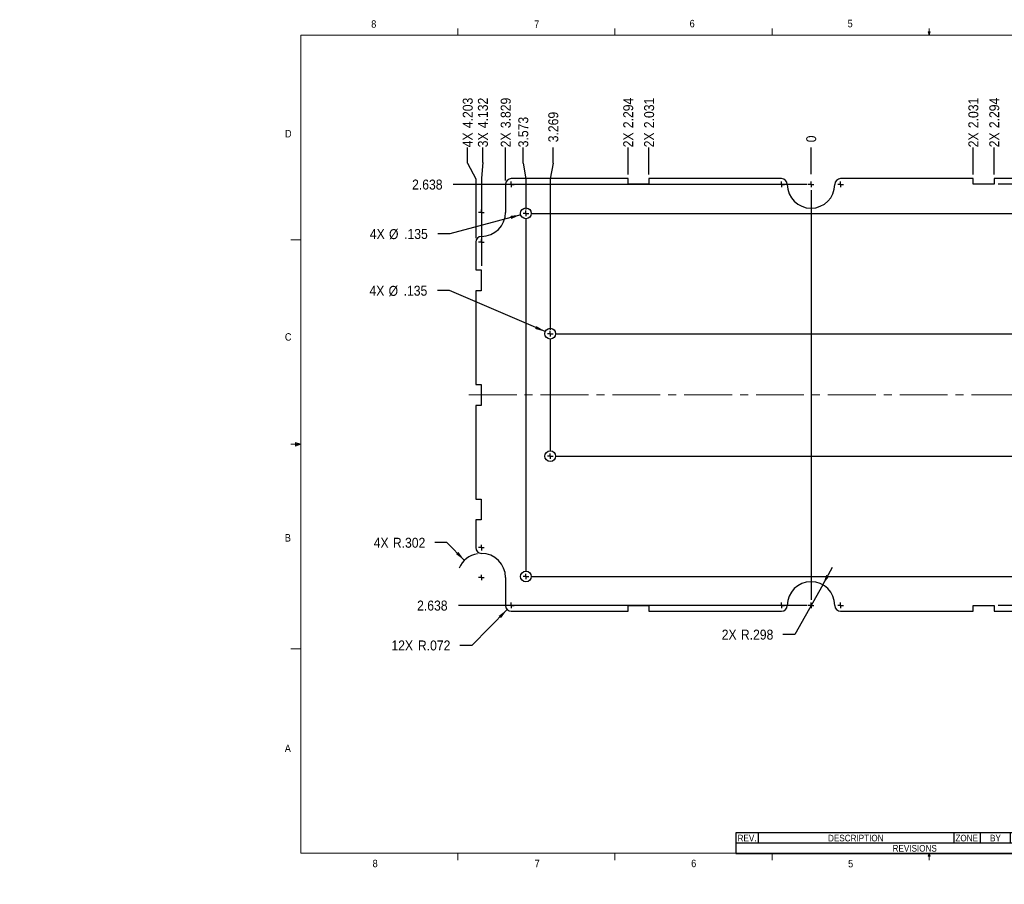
# Model space of a CAD drawing. Header units: inches. Extents: x -2.9 to 16.7, y 0 to 10.8.
# Tile 1 of 4: x -2.9 to 9.4, y 0 to 10.8. Entities that reach past the tile are written whole.
import ezdxf

# ---------------------------------------------------------------- set-up
doc = ezdxf.new("R2010")
doc.units = ezdxf.units.IN
doc.header["$MEASUREMENT"] = 0
doc.linetypes.add('SLD-Center', pattern=[0.75, 0.6, -0.05, 0.05, -0.05])
doc.linetypes.add('SLD-Solid', pattern=[0])
doc.layers.add('SLD-0', color=7, linetype='SLD-Solid')
doc.styles.add('SLDTEXTSTYLE1', font='GOTHIC.TTF', dxfattribs={"width": 0.913})
doc.dimstyles.new('SLDDIMSTYLE0', dxfattribs={"dimtxt": 0.125, "dimasz": 0.13, "dimexe": 0, "dimexo": 0.0625, "dimgap": 0.03125, "dimtad": 0, "dimtih": 1, "dimtoh": 1, "dimdec": 0, "dimrnd": 1e-09, "dimzin": 12, "dimdsep": 46, "dimtxsty": 'SLDTEXTSTYLE1', "dimblk1": 'NONE', "dimblk2": 'NONE', "dimsah": 1, "dimcen": 0.09, "dimadec": 0, "dimazin": 3, "dimtfac": 1, "dimtdec": 0, "dimtofl": 0, "dimtmove": 0, "dimatfit": 3, "dimldrblk": 'NONE', "dimfxl": 0, "dimfrac": 2, "dimtolj": 1, "dimtzin": 12, "dimarcsym": 0})
doc.dimstyles.new('SLDDIMSTYLE1', dxfattribs={"dimtxt": 0.125, "dimasz": 0.13, "dimexe": 0, "dimexo": 0.0625, "dimgap": 0.03125, "dimtad": 0, "dimtih": 1, "dimtoh": 1, "dimdec": 3, "dimrnd": 1e-09, "dimzin": 12, "dimdsep": 46, "dimtxsty": 'SLDTEXTSTYLE1', "dimblk1": 'NONE', "dimblk2": 'NONE', "dimsah": 1, "dimcen": 0.09, "dimadec": 0, "dimazin": 3, "dimtfac": 1, "dimtdec": 3, "dimtofl": 0, "dimtmove": 0, "dimatfit": 3, "dimldrblk": 'NONE', "dimfxl": 0, "dimfrac": 2, "dimtolj": 1, "dimtzin": 12, "dimarcsym": 0})
doc.dimstyles.new('SLDDIMSTYLE2', dxfattribs={"dimtxt": 0.125, "dimasz": 0.13, "dimexe": 0, "dimexo": 0.0625, "dimgap": 0.03125, "dimtad": 0, "dimtih": 1, "dimtoh": 1, "dimdec": 3, "dimrnd": 1e-09, "dimzin": 4, "dimdsep": 46, "dimtxsty": 'SLDTEXTSTYLE1', "dimblk1": 'NONE', "dimblk2": 'NONE', "dimsah": 1, "dimcen": 0.09, "dimadec": 0, "dimazin": 1, "dimtfac": 1, "dimtdec": 3, "dimtofl": 0, "dimtmove": 0, "dimatfit": 3, "dimldrblk": 'NONE', "dimfxl": 0, "dimfrac": 2, "dimtolj": 1, "dimtzin": 12, "dimarcsym": 0})
doc.dimstyles.new('SLDDIMSTYLE3', dxfattribs={"dimtxt": 0.125, "dimasz": 0.13, "dimexe": 0, "dimexo": 0.0625, "dimgap": 0.03125, "dimtad": 0, "dimtih": 1, "dimtoh": 1, "dimdec": 3, "dimrnd": 1e-09, "dimzin": 12, "dimdsep": 46, "dimtxsty": 'SLDTEXTSTYLE1', "dimsah": 1, "dimcen": 0, "dimadec": 0, "dimazin": 3, "dimtfac": 1, "dimtdec": 3, "dimtofl": 0, "dimtmove": 0, "dimatfit": 3, "dimfxl": 0, "dimfrac": 2, "dimtolj": 1, "dimtzin": 12, "dimarcsym": 0})
doc.dimstyles.new('SLDDIMSTYLE4', dxfattribs={"dimtxt": 0.125, "dimasz": 0.13, "dimexe": 0, "dimexo": 0.0625, "dimgap": 0.03125, "dimtad": 0, "dimtih": 1, "dimtoh": 1, "dimdec": 3, "dimrnd": 1e-09, "dimzin": 12, "dimdsep": 46, "dimtxsty": 'SLDTEXTSTYLE1', "dimsah": 1, "dimcen": 0, "dimadec": 0, "dimazin": 3, "dimtfac": 1, "dimtdec": 3, "dimtofl": 0, "dimtmove": 0, "dimatfit": 3, "dimfxl": 0, "dimfrac": 2, "dimtolj": 1, "dimtzin": 12, "dimarcsym": 0})
doc.dimstyles.new('SLDDIMSTYLE5', dxfattribs={"dimtxt": 0.125, "dimasz": 0.13, "dimexe": 0, "dimexo": 0.0625, "dimgap": 0.03125, "dimtad": 0, "dimtih": 1, "dimtoh": 1, "dimdec": 3, "dimrnd": 1e-09, "dimzin": 12, "dimdsep": 46, "dimtxsty": 'SLDTEXTSTYLE1', "dimsah": 1, "dimcen": 0, "dimadec": 0, "dimazin": 3, "dimtfac": 1, "dimtdec": 3, "dimtofl": 0, "dimtmove": 1, "dimatfit": 3, "dimfxl": 0, "dimfrac": 2, "dimtolj": 1, "dimtzin": 12, "dimarcsym": 0})

# ---------------------------------------------------------------- blocks, each defined once
blk = doc.blocks.new('SW_TABLEANNOTATION_0')
at = {"layer": 'SLD-0', "color": 0}
for p, q in [((0, 0), (0, -0.257)), ((4.472, 0), (0, 0)), ((0.278, 0), (0.278, -0.127)), ((2.729, 0), (2.729, -0.127)), ((3.062, 0), (3.062, -0.127)), ((3.435, 0), (3.435, -0.127)), ((3.863, 0), (3.863, -0.127)), ((4.472, -0.257), (4.472, 0)), ((0, -0.127), (4.472, -0.127)), ((0, -0.257), (4.472, -0.257))]:
    blk.add_line(p, q, dxfattribs=at)
at = {"layer": 'SLD-0', "color": 0, "attachment_point": 1, "style": 'SLDTEXTSTYLE1'}
for s, insert, char_height in [('REV.', (0.021, -0.024), 0.0833), ('DESCRIPTION', (1.154, -0.024), 0.08333), ('ZONE', (2.75, -0.024), 0.0833), ('BY', (3.184, -0.024), 0.0833), ("APPR'D", (3.456, -0.024), 0.0833), ('DATE', (4.031, -0.024), 0.0833), ('REVISIONS', (1.963, -0.152), 0.0833)]:
    blk.add_mtext(s, dxfattribs=dict(at, insert=insert, char_height=char_height))
blk = doc.blocks.new('*D11')
at = {"layer": 'SLD-0'}
blk.add_line((7.021, 8.9), (7.021, 9.238), dxfattribs=at)
at = {"layer": 'SLD-0', "insert": (6.96, 9.301), "char_height": 0.125, "attachment_point": 1, "rotation": 90, "style": 'SLDTEXTSTYLE1'}
blk.add_mtext('0', dxfattribs=at)
blk = doc.blocks.new('_NONE')
blk = doc.blocks.new('*D12')
at = {"layer": 'SLD-0'}
for p, q in [((3.788, 9.041), (3.788, 9.238)), ((3.788, 9.041), (3.752, 8.844)), ((3.752, 8.844), (3.752, 6.953))]:
    blk.add_line(p, q, dxfattribs=at)
at = {"layer": 'SLD-0', "insert": (3.728, 9.301), "char_height": 0.125, "attachment_point": 1, "rotation": 90, "style": 'SLDTEXTSTYLE1'}
blk.add_mtext('3.269', dxfattribs=at)
blk = doc.blocks.new('*D13')
at = {"layer": 'SLD-0'}
blk.add_line((10.289, 6.953), (10.289, 9.238), dxfattribs=at)
at = {"layer": 'SLD-0', "insert": (10.229, 9.301), "char_height": 0.125, "attachment_point": 1, "rotation": 90, "style": 'SLDTEXTSTYLE1'}
blk.add_mtext('3.269', dxfattribs=at)
blk = doc.blocks.new('*D14')
at = {"layer": 'SLD-0'}
for p, q in [((2.717, 9.041), (2.717, 9.238)), ((2.717, 9.041), (2.818, 8.844)), ((2.818, 8.844), (2.818, 8.099))]:
    blk.add_line(p, q, dxfattribs=at)
at = {"layer": 'SLD-0', "char_height": 0.125, "attachment_point": 1, "rotation": 90, "style": 'SLDTEXTSTYLE1'}
for s, insert in [('4.203', (2.656, 9.478, -0.027)), ('4X ', (2.656, 9.238, -0.027))]:
    blk.add_mtext(s, dxfattribs=dict(at, insert=insert))
blk = doc.blocks.new('*D15')
at = {"layer": 'SLD-0'}
for p, q in [((2.906, 9.05), (2.906, 9.238)), ((2.906, 9.05), (2.889, 8.853)), ((2.889, 8.853), (2.889, 7.752))]:
    blk.add_line(p, q, dxfattribs=at)
at = {"layer": 'SLD-0', "char_height": 0.125, "attachment_point": 1, "rotation": 90, "style": 'SLDTEXTSTYLE1'}
for s, insert in [('4.132', (2.846, 9.478, -0.027)), ('3X ', (2.846, 9.238, -0.027))]:
    blk.add_mtext(s, dxfattribs=dict(at, insert=insert))
blk = doc.blocks.new('*D16')
at = {"layer": 'SLD-0'}
blk.add_line((3.192, 8.823), (3.192, 9.238), dxfattribs=at)
at = {"layer": 'SLD-0', "char_height": 0.125, "attachment_point": 1, "rotation": 90, "style": 'SLDTEXTSTYLE1'}
for s, insert in [('3.829', (3.132, 9.478, -0.027)), ('2X ', (3.132, 9.238, -0.027))]:
    blk.add_mtext(s, dxfattribs=dict(at, insert=insert))
blk = doc.blocks.new('*D17')
at = {"layer": 'SLD-0'}
blk.add_line((4.727, 8.896), (4.727, 9.238), dxfattribs=at)
at = {"layer": 'SLD-0', "char_height": 0.125, "attachment_point": 1, "rotation": 90, "style": 'SLDTEXTSTYLE1'}
for s, insert in [('2.294', (4.667, 9.478, -0.027)), ('2X ', (4.667, 9.238, -0.027))]:
    blk.add_mtext(s, dxfattribs=dict(at, insert=insert))
blk = doc.blocks.new('*D18')
at = {"layer": 'SLD-0'}
blk.add_line((4.989, 8.896), (4.989, 9.238), dxfattribs=at)
at = {"layer": 'SLD-0', "char_height": 0.125, "attachment_point": 1, "rotation": 90, "style": 'SLDTEXTSTYLE1'}
for s, insert in [('2.031', (4.929, 9.478, -0.027)), ('2X ', (4.929, 9.238, -0.027))]:
    blk.add_mtext(s, dxfattribs=dict(at, insert=insert))
blk = doc.blocks.new('*D19')
at = {"layer": 'SLD-0'}
blk.add_line((9.052, 8.896), (9.052, 9.238), dxfattribs=at)
at = {"layer": 'SLD-0', "char_height": 0.125, "attachment_point": 1, "rotation": 90, "style": 'SLDTEXTSTYLE1'}
for s, insert in [('2.031', (8.992, 9.478, -0.027)), ('2X ', (8.992, 9.238, -0.027))]:
    blk.add_mtext(s, dxfattribs=dict(at, insert=insert))
blk = doc.blocks.new('*D20')
at = {"layer": 'SLD-0'}
blk.add_line((9.314, 8.896), (9.314, 9.238), dxfattribs=at)
at = {"layer": 'SLD-0', "char_height": 0.125, "attachment_point": 1, "rotation": 90, "style": 'SLDTEXTSTYLE1'}
for s, insert in [('2.294', (9.254, 9.478, -0.027)), ('2X ', (9.254, 9.238, -0.027))]:
    blk.add_mtext(s, dxfattribs=dict(at, insert=insert))
blk = doc.blocks.new('*D21')
at = {"layer": 'SLD-0'}
blk.add_line((10.85, 8.823), (10.85, 9.238), dxfattribs=at)
at = {"layer": 'SLD-0', "char_height": 0.125, "attachment_point": 1, "rotation": 90, "style": 'SLDTEXTSTYLE1'}
for s, insert in [('3.829', (10.789, 9.478, -0.027)), ('2X ', (10.789, 9.238, -0.027))]:
    blk.add_mtext(s, dxfattribs=dict(at, insert=insert))
blk = doc.blocks.new('*D22')
at = {"layer": 'SLD-0'}
blk.add_line((10.594, 8.461), (10.594, 9.238), dxfattribs=at)
at = {"layer": 'SLD-0', "insert": (10.534, 9.238, -0.027), "char_height": 0.125, "attachment_point": 1, "rotation": 90, "style": 'SLDTEXTSTYLE1'}
blk.add_mtext('3.573', dxfattribs=at)
blk = doc.blocks.new('*D23')
at = {"layer": 'SLD-0'}
for p, q in [((3.412, 9.041), (3.412, 9.238)), ((3.412, 9.041), (3.448, 8.844)), ((3.448, 8.844), (3.448, 8.461))]:
    blk.add_line(p, q, dxfattribs=at)
at = {"layer": 'SLD-0', "insert": (3.352, 9.238, -0.027), "char_height": 0.125, "attachment_point": 1, "rotation": 90, "style": 'SLDTEXTSTYLE1'}
blk.add_mtext('3.573', dxfattribs=at)
blk = doc.blocks.new('*D24')
at = {"layer": 'SLD-0'}
blk.add_line((11.224, 8.099), (11.224, 9.238), dxfattribs=at)
at = {"layer": 'SLD-0', "char_height": 0.125, "attachment_point": 1, "rotation": 90, "style": 'SLDTEXTSTYLE1'}
for s, insert in [('4.203', (11.163, 9.478, -0.027)), ('4X ', (11.163, 9.238, -0.027))]:
    blk.add_mtext(s, dxfattribs=dict(at, insert=insert))
blk = doc.blocks.new('*D25')
at = {"layer": 'SLD-0'}
for p, q in [((11.051, 9.041), (11.051, 9.238)), ((11.051, 9.041), (11.153, 8.844)), ((11.153, 8.844), (11.153, 7.752))]:
    blk.add_line(p, q, dxfattribs=at)
at = {"layer": 'SLD-0', "char_height": 0.125, "attachment_point": 1, "rotation": 90, "style": 'SLDTEXTSTYLE1'}
for s, insert in [('4.132', (10.991, 9.478, -0.027)), ('3X ', (10.991, 9.238, -0.027))]:
    blk.add_mtext(s, dxfattribs=dict(at, insert=insert))
blk = doc.blocks.new('*D26')
at = {"layer": 'SLD-0'}
blk.add_line((11.402, 6.136), (11.858, 6.136), dxfattribs=at)
at = {"layer": 'SLD-0', "insert": (11.92, 6.196), "char_height": 0.125, "attachment_point": 1, "style": 'SLDTEXTSTYLE1'}
blk.add_mtext('0', dxfattribs=at)
blk = doc.blocks.new('*D27')
at = {"layer": 'SLD-0'}
blk.add_line((10.339, 5.368), (11.858, 5.368), dxfattribs=at)
at = {"layer": 'SLD-0', "insert": (11.92, 5.429), "char_height": 0.125, "attachment_point": 1, "style": 'SLDTEXTSTYLE1'}
blk.add_mtext('.768', dxfattribs=at)
blk = doc.blocks.new('*D28')
at = {"layer": 'SLD-0'}
blk.add_line((10.339, 6.903), (11.858, 6.903), dxfattribs=at)
at = {"layer": 'SLD-0', "insert": (11.92, 6.964), "char_height": 0.125, "attachment_point": 1, "style": 'SLDTEXTSTYLE1'}
blk.add_mtext('.768', dxfattribs=at)
blk = doc.blocks.new('*D29')
at = {"layer": 'SLD-0'}
for p, q in [((11.464, 3.426), (10.827, 3.426)), ((11.661, 3.359), (11.464, 3.426)), ((11.661, 3.359), (11.858, 3.359))]:
    blk.add_line(p, q, dxfattribs=at)
at = {"layer": 'SLD-0', "char_height": 0.125, "attachment_point": 1, "style": 'SLDTEXTSTYLE1'}
for s, insert in [('4X ', (11.858, 3.419, -0.027)), ('2.710', (12.098, 3.419, -0.027))]:
    blk.add_mtext(s, dxfattribs=dict(at, insert=insert))
blk = doc.blocks.new('*D30')
at = {"layer": 'SLD-0'}
blk.add_line((10.827, 8.846), (11.858, 8.846), dxfattribs=at)
at = {"layer": 'SLD-0', "char_height": 0.125, "attachment_point": 1, "style": 'SLDTEXTSTYLE1'}
for s, insert in [('4X ', (11.858, 8.906, -0.027)), ('2.710', (12.098, 8.906, -0.027))]:
    blk.add_mtext(s, dxfattribs=dict(at, insert=insert))
blk = doc.blocks.new('*D31')
at = {"layer": 'SLD-0'}
blk.add_line((11.274, 4.569), (11.858, 4.569), dxfattribs=at)
at = {"layer": 'SLD-0', "char_height": 0.125, "attachment_point": 1, "style": 'SLDTEXTSTYLE1'}
for s, insert in [('2X ', (11.858, 4.63, -0.027)), ('1.567', (12.098, 4.63, -0.027))]:
    blk.add_mtext(s, dxfattribs=dict(at, insert=insert))
blk = doc.blocks.new('*D32')
at = {"layer": 'SLD-0'}
blk.add_line((11.274, 4.831), (11.858, 4.831), dxfattribs=at)
at = {"layer": 'SLD-0', "char_height": 0.125, "attachment_point": 1, "style": 'SLDTEXTSTYLE1'}
for s, insert in [('2X ', (11.858, 4.892, -0.027)), ('1.304', (12.098, 4.892, -0.027))]:
    blk.add_mtext(s, dxfattribs=dict(at, insert=insert))
blk = doc.blocks.new('*D33')
at = {"layer": 'SLD-0'}
for p, q in [((11.464, 3.861), (10.644, 3.861)), ((11.661, 3.88), (11.464, 3.861)), ((11.661, 3.88), (11.858, 3.88))]:
    blk.add_line(p, q, dxfattribs=at)
at = {"layer": 'SLD-0', "insert": (11.858, 3.94, -0.027), "char_height": 0.125, "attachment_point": 1, "style": 'SLDTEXTSTYLE1'}
blk.add_mtext('2.275', dxfattribs=at)
blk = doc.blocks.new('*D34')
at = {"layer": 'SLD-0'}
for p, q in [((11.464, 6.005), (11.274, 6.005)), ((11.661, 5.919), (11.464, 6.005)), ((11.661, 5.919), (11.858, 5.919))]:
    blk.add_line(p, q, dxfattribs=at)
at = {"layer": 'SLD-0', "char_height": 0.125, "attachment_point": 1, "style": 'SLDTEXTSTYLE1'}
for s, insert in [('2X ', (11.858, 5.979, -0.027)), ('.131', (12.098, 5.979, -0.027))]:
    blk.add_mtext(s, dxfattribs=dict(at, insert=insert))
blk = doc.blocks.new('*D35')
at = {"layer": 'SLD-0'}
for p, q in [((11.661, 6.531), (11.464, 6.267)), ((11.661, 6.531), (11.858, 6.531)), ((11.464, 6.267), (11.274, 6.267))]:
    blk.add_line(p, q, dxfattribs=at)
at = {"layer": 'SLD-0', "char_height": 0.125, "attachment_point": 1, "style": 'SLDTEXTSTYLE1'}
for s, insert in [('2X ', (11.858, 6.592, -0.027)), ('.131', (12.098, 6.592, -0.027))]:
    blk.add_mtext(s, dxfattribs=dict(at, insert=insert))
blk = doc.blocks.new('*D36')
at = {"layer": 'SLD-0'}
blk.add_line((11.274, 7.44), (11.858, 7.44), dxfattribs=at)
at = {"layer": 'SLD-0', "char_height": 0.125, "attachment_point": 1, "style": 'SLDTEXTSTYLE1'}
for s, insert in [('2X ', (11.858, 7.501, -0.027)), ('1.304', (12.098, 7.501, -0.027))]:
    blk.add_mtext(s, dxfattribs=dict(at, insert=insert))
blk = doc.blocks.new('*D37')
at = {"layer": 'SLD-0'}
blk.add_line((11.274, 7.702), (11.858, 7.702), dxfattribs=at)
at = {"layer": 'SLD-0', "char_height": 0.125, "attachment_point": 1, "style": 'SLDTEXTSTYLE1'}
for s, insert in [('2X ', (11.858, 7.763, -0.027)), ('1.567', (12.098, 7.763, -0.027))]:
    blk.add_mtext(s, dxfattribs=dict(at, insert=insert))
blk = doc.blocks.new('*D38')
at = {"layer": 'SLD-0'}
for p, q in [((11.464, 8.411), (10.644, 8.411)), ((11.661, 8.368), (11.464, 8.411)), ((11.661, 8.368), (11.858, 8.368))]:
    blk.add_line(p, q, dxfattribs=at)
at = {"layer": 'SLD-0', "insert": (11.858, 8.429, -0.027), "char_height": 0.125, "attachment_point": 1, "style": 'SLDTEXTSTYLE1'}
blk.add_mtext('2.275', dxfattribs=at)
blk = doc.blocks.new('*D39')
at = {"layer": 'SLD-0'}
blk.add_line((11.201, 8.049), (11.858, 8.049), dxfattribs=at)
at = {"layer": 'SLD-0', "char_height": 0.125, "attachment_point": 1, "style": 'SLDTEXTSTYLE1'}
for s, insert in [('2X ', (11.858, 8.11, -0.027)), ('1.914', (12.098, 8.11, -0.027))]:
    blk.add_mtext(s, dxfattribs=dict(at, insert=insert))
blk = doc.blocks.new('*D40')
at = {"layer": 'SLD-0'}
blk.add_line((11.201, 4.222), (11.858, 4.222), dxfattribs=at)
at = {"layer": 'SLD-0', "char_height": 0.125, "attachment_point": 1, "style": 'SLDTEXTSTYLE1'}
for s, insert in [('2X ', (11.858, 4.283, -0.027)), ('1.914', (12.098, 4.283, -0.027))]:
    blk.add_mtext(s, dxfattribs=dict(at, insert=insert))
blk = doc.blocks.new('*D41')
at = {"layer": 'SLD-0'}
for p, q in [((11.661, 3.657), (11.464, 3.496)), ((11.661, 3.657), (11.858, 3.657)), ((11.464, 3.496), (9.364, 3.496))]:
    blk.add_line(p, q, dxfattribs=at)
at = {"layer": 'SLD-0', "char_height": 0.125, "attachment_point": 1, "style": 'SLDTEXTSTYLE1'}
for s, insert in [('2X ', (11.858, 3.718, -0.027)), ('2.639', (12.098, 3.718, -0.027))]:
    blk.add_mtext(s, dxfattribs=dict(at, insert=insert))
blk = doc.blocks.new('*D42')
at = {"layer": 'SLD-0'}
for p, q in [((11.464, 8.775), (9.364, 8.775)), ((11.661, 8.581), (11.464, 8.775)), ((11.661, 8.581), (11.858, 8.581))]:
    blk.add_line(p, q, dxfattribs=at)
at = {"layer": 'SLD-0', "char_height": 0.125, "attachment_point": 1, "style": 'SLDTEXTSTYLE1'}
for s, insert in [('2X ', (11.858, 8.641, -0.027)), ('2.639', (12.098, 8.641, -0.027))]:
    blk.add_mtext(s, dxfattribs=dict(at, insert=insert))
blk = doc.blocks.new('*D43')
at = {"layer": 'SLD-0'}
blk.add_line((6.971, 3.498), (2.601, 3.498), dxfattribs=at)
at = {"layer": 'SLD-0', "insert": (2.084, 3.559, -0.027), "char_height": 0.125, "attachment_point": 1, "style": 'SLDTEXTSTYLE1'}
blk.add_mtext('2.638', dxfattribs=at)
blk = doc.blocks.new('*D44')
at = {"layer": 'SLD-0'}
blk.add_line((6.971, 8.773), (2.538, 8.773), dxfattribs=at)
at = {"layer": 'SLD-0', "insert": (2.021, 8.834, -0.027), "char_height": 0.125, "attachment_point": 1, "style": 'SLDTEXTSTYLE1'}
blk.add_mtext('2.638', dxfattribs=at)
blk = doc.blocks.new('*D45')
at = {"layer": 'SLD-0'}
for p, q in [((2.49, 7.443), (2.34, 7.443)), ((3.69, 6.93), (2.49, 7.443))]:
    blk.add_line(p, q, dxfattribs=at)
blk.add_solid([(3.69, 6.93), (3.579, 6.999), (3.563, 6.962)], dxfattribs=at)
at = {"layer": 'SLD-0', "char_height": 0.125, "attachment_point": 1, "style": 'SLDTEXTSTYLE1'}
for s, insert in [('4X ', (1.487, 7.504, -0.027)), ('%%c', (1.727, 7.502, -0.027)), ('.135', (1.915, 7.504, -0.027))]:
    blk.add_mtext(s, dxfattribs=dict(at, insert=insert))
blk = doc.blocks.new('*D46')
at = {"layer": 'SLD-0'}
for p, q in [((3.382, 8.393), (2.495, 8.154)), ((2.495, 8.154), (2.345, 8.154))]:
    blk.add_line(p, q, dxfattribs=at)
blk.add_solid([(3.382, 8.393), (3.252, 8.379), (3.262, 8.34)], dxfattribs=at)
at = {"layer": 'SLD-0', "char_height": 0.125, "attachment_point": 1, "style": 'SLDTEXTSTYLE1'}
for s, insert in [('4X ', (1.492, 8.215, -0.027)), ('%%c', (1.732, 8.213, -0.027)), ('.135', (1.921, 8.215, -0.027))]:
    blk.add_mtext(s, dxfattribs=dict(at, insert=insert))
blk = doc.blocks.new('*D47')
at = {"layer": 'SLD-0'}
for p, q in [((3.214, 3.447), (2.77, 2.998)), ((2.77, 2.998), (2.62, 2.998))]:
    blk.add_line(p, q, dxfattribs=at)
blk.add_solid([(3.214, 3.447), (3.108, 3.368), (3.136, 3.34)], dxfattribs=at)
at = {"layer": 'SLD-0', "char_height": 0.125, "attachment_point": 1, "style": 'SLDTEXTSTYLE1'}
for s, insert in [('12X ', (1.762, 3.059, -0.027)), ('R.072', (2.094, 3.059, -0.027))]:
    blk.add_mtext(s, dxfattribs=dict(at, insert=insert))
blk = doc.blocks.new('*D48')
at = {"layer": 'SLD-0'}
for p, q in [((2.457, 4.286), (2.307, 4.286)), ((2.678, 4.062), (2.457, 4.286))]:
    blk.add_line(p, q, dxfattribs=at)
blk.add_arc((2.89, 3.848), 0.302, 99.4133, 157.2723, dxfattribs=at)
blk.add_solid([(2.678, 4.062), (2.601, 4.169), (2.572, 4.141)], dxfattribs=at)
at = {"layer": 'SLD-0', "char_height": 0.125, "attachment_point": 1, "style": 'SLDTEXTSTYLE1'}
for s, insert in [('4X ', (1.54, 4.346, -0.027)), ('R.302', (1.78, 4.346, -0.027))]:
    blk.add_mtext(s, dxfattribs=dict(at, insert=insert))
blk = doc.blocks.new('*D49')
at = {"layer": 'SLD-0'}
for p, q in [((7.167, 3.758), (7.289, 3.976)), ((7.167, 3.758), (6.817, 3.134)), ((6.817, 3.134), (6.667, 3.134))]:
    blk.add_line(p, q, dxfattribs=at)
blk.add_solid([(7.167, 3.758), (7.248, 3.861), (7.213, 3.881)], dxfattribs=at)
at = {"layer": 'SLD-0', "char_height": 0.125, "attachment_point": 1, "style": 'SLDTEXTSTYLE1'}
for s, insert in [('2X ', (5.901, 3.195, -0.027)), ('R.298', (6.141, 3.195, -0.027))]:
    blk.add_mtext(s, dxfattribs=dict(at, insert=insert))
blk = doc.blocks.new('SW_CENTERMARKSYMBOL_0')
at = {"layer": 'SLD-0', "color": 0}
for p, q in [((3.57325, 0.3625), (3.57325, 0.3975)), ((3.57325, 0.3625), (3.53825, 0.3625)), ((3.57325, 0.3625), (3.60825, 0.3625)), ((3.57325, 0.3625), (3.57325, 0.3275)), ((3.57325, 0.2925), (3.57325, -4.8425)), ((-0.55725, 0.0125), (-0.59225, 0.0125)), ((-0.55725, 0.0125), (-0.55725, 0.0475)), ((-0.55725, 0.0125), (-0.52225, 0.0125)), ((-0.55725, 0.0125), (-0.55725, -0.0225)), ((0, 0), (-0.035, 0)), ((0, 0), (0, 0.035)), ((0, 0), (0.035, 0)), ((0, 0), (0, -0.035)), ((0.07, 0), (7.0765, 0)), ((7.1465, 0), (7.1115, 0)), ((7.1465, 0), (7.1465, 0.035)), ((7.1465, 0), (7.1815, 0)), ((7.1465, 0), (7.1465, -0.035)), ((7.70375, 0.0125), (7.66875, 0.0125)), ((7.70375, 0.0125), (7.70375, 0.0475)), ((7.70375, 0.0125), (7.73875, 0.0125)), ((7.70375, 0.0125), (7.70375, -0.0225)), ((0, -0.07), (0, -4.48)), ((7.1465, -0.07), (7.1465, -4.48)), ((0.30475, -1.5075), (0.30475, -1.4725)), ((6.84175, -1.5075), (6.84175, -1.4725)), ((0.30475, -1.5075), (0.26975, -1.5075)), ((0.30475, -1.5075), (0.33975, -1.5075)), ((0.30475, -1.5075), (0.30475, -1.5425)), ((0.30475, -1.5775), (0.30475, -2.9725)), ((0.37475, -1.5075), (6.77175, -1.5075)), ((6.84175, -1.5075), (6.80675, -1.5075)), ((6.84175, -1.5075), (6.87675, -1.5075)), ((6.84175, -1.5075), (6.84175, -1.5425)), ((6.84175, -1.5775), (6.84175, -2.9725)), ((0.30475, -3.0425), (0.26975, -3.0425)), ((0.30475, -3.0425), (0.30475, -3.0075)), ((0.30475, -3.0425), (0.33975, -3.0425)), ((0.30475, -3.0425), (0.30475, -3.0775)), ((0.37475, -3.0425), (6.77175, -3.0425)), ((6.84175, -3.0425), (6.80675, -3.0425)), ((6.84175, -3.0425), (6.84175, -3.0075)), ((6.84175, -3.0425), (6.87675, -3.0425)), ((6.84175, -3.0425), (6.84175, -3.0775)), ((-0.55725, -4.5625), (-0.59225, -4.5625)), ((-0.55725, -4.5625), (-0.55725, -4.5275)), ((-0.55725, -4.5625), (-0.52225, -4.5625)), ((-0.55725, -4.5625), (-0.55725, -4.5975)), ((0, -4.55), (-0.035, -4.55)), ((0, -4.55), (0, -4.515)), ((0, -4.55), (0.035, -4.55)), ((0, -4.55), (0, -4.585)), ((0.07, -4.55), (7.0765, -4.55)), ((7.1465, -4.55), (7.1115, -4.55)), ((7.1465, -4.55), (7.1465, -4.515)), ((7.1465, -4.55), (7.1815, -4.55)), ((7.1465, -4.55), (7.1465, -4.585)), ((7.70375, -4.5625), (7.66875, -4.5625)), ((7.70375, -4.5625), (7.70375, -4.5275)), ((7.70375, -4.5625), (7.73875, -4.5625)), ((7.70375, -4.5625), (7.70375, -4.5975)), ((3.57325, -4.9125), (3.53825, -4.9125)), ((3.57325, -4.9125), (3.57325, -4.8775)), ((3.57325, -4.9125), (3.60825, -4.9125)), ((3.57325, -4.9125), (3.57325, -4.9475))]:
    blk.add_line(p, q, dxfattribs=at)
blk = doc.blocks.new('SW_CENTERMARKSYMBOL_4')
at = {"layer": 'SLD-0', "color": 0}
for q in [(-0.035, 0), (0, 0.035), (0, -0.035), (0.035, 0)]:
    blk.add_line((0, 0), q, dxfattribs=at)
blk = doc.blocks.new('SW_CENTERMARKSYMBOL_5')
at = {"layer": 'SLD-0', "color": 0}
for q in [(-0.035, 0), (0, 0.035), (0, -0.035), (0.035, 0)]:
    blk.add_line((0, 0), q, dxfattribs=at)
blk = doc.blocks.new('SW_CENTERMARKSYMBOL_6')
at = {"layer": 'SLD-0', "color": 0}
for q in [(-0.035, 0), (0, 0.035), (0, -0.035), (0.035, 0)]:
    blk.add_line((0, 0), q, dxfattribs=at)
blk = doc.blocks.new('SW_CENTERMARKSYMBOL_7')
at = {"layer": 'SLD-0', "color": 0}
for q in [(-0.035, 0), (0, 0.035), (0, -0.035), (0.035, 0)]:
    blk.add_line((0, 0), q, dxfattribs=at)
blk = doc.blocks.new('SW_CENTERMARKSYMBOL_8')
at = {"layer": 'SLD-0', "color": 0}
for q in [(-0.035, 0), (0, 0.035), (0, -0.035), (0.035, 0)]:
    blk.add_line((0, 0), q, dxfattribs=at)
blk = doc.blocks.new('SW_CENTERMARKSYMBOL_9')
at = {"layer": 'SLD-0', "color": 0}
for q in [(-0.035, 0), (0, 0.035), (0, -0.035), (0.035, 0)]:
    blk.add_line((0, 0), q, dxfattribs=at)
blk = doc.blocks.new('SW_CENTERMARKSYMBOL_10')
at = {"layer": 'SLD-0', "color": 0}
for q in [(-0.035, 0), (0, 0.035), (0, -0.035), (0.035, 0)]:
    blk.add_line((0, 0), q, dxfattribs=at)
blk = doc.blocks.new('SW_CENTERMARKSYMBOL_11')
at = {"layer": 'SLD-0', "color": 0}
for q in [(-0.035, 0), (0, 0.035), (0, -0.035), (0.035, 0)]:
    blk.add_line((0, 0), q, dxfattribs=at)

msp = doc.modelspace()

# ---------------------------------------------------------------- linework, layer by layer
at = {"color": 7, "linetype": 'SLD-Solid', "lineweight": 0}
for p, q in [((0.6263, 10.6421), (16.3763, 10.6421)), ((0.6263, 10.6421), (0.6263, 0.3921)), ((2.5948, 10.6421), (2.5948, 10.7269)), ((4.5635, 10.6421), (4.5635, 10.7269)), ((6.5323, 10.6421), (6.5323, 10.7269)), ((8.501, 10.6421), (8.4878, 10.684)), ((8.5136, 10.684), (8.4878, 10.684)), ((8.494, 10.684), (8.501, 10.6421)), ((8.501, 10.6421), (8.501, 10.7269)), ((8.501, 10.6421), (8.5136, 10.684)), ((8.5059, 10.684), (8.501, 10.6421)), ((0.6263, 8.0796), (0.5013, 8.0796)), ((0.6263, 5.5171), (0.5013, 5.5171)), ((0.5591, 5.5411), (0.5591, 5.4945)), ((0.6263, 5.5171), (0.5591, 5.5411)), ((0.6263, 5.5171), (0.5591, 5.5261)), ((0.6263, 5.5171), (0.5591, 5.5068)), ((0.6263, 5.5171), (0.5591, 5.4945)), ((0.6263, 2.9546), (0.5013, 2.9546)), ((16.3763, 0.3921), (0.6263, 0.3921)), ((2.5948, 0.3921), (2.5948, 0.3073)), ((4.5635, 0.3921), (4.5635, 0.3073)), ((6.5323, 0.3921), (6.5323, 0.3073)), ((8.4878, 0.3575), (8.501, 0.3921)), ((8.501, 0.3921), (8.501, 0.3073)), ((8.501, 0.3921), (8.5136, 0.3575)), ((8.5136, 0.3575), (8.4878, 0.3575))]:
    msp.add_line(p, q, dxfattribs=at)
at = {"color": 7, "linetype": 'SLD-Solid', "lineweight": 30}
for p, q in [((3.192, 8.7732), (3.192, 8.4232)), ((4.7274, 8.8456), (3.2644, 8.8456)), ((4.7274, 8.7749), (4.7274, 8.8456)), ((4.9895, 8.7749), (4.7274, 8.7749)), ((4.9895, 8.8456), (4.9895, 8.7749)), ((6.6509, 8.8456), (4.9895, 8.8456)), ((9.0524, 8.8456), (7.3909, 8.8456)), ((9.0524, 8.7749), (9.0524, 8.8456)), ((9.3145, 8.7749), (9.0524, 8.7749)), ((9.3145, 8.8456), (9.3145, 8.7749)), ((10.7774, 8.8456), (9.3145, 8.8456)), ((2.818, 8.0492), (2.818, 7.7022)), ((2.818, 7.7022), (2.8887, 7.7022)), ((2.8887, 7.7022), (2.8887, 7.4401)), ((2.818, 7.4401), (2.818, 6.2667)), ((2.8887, 7.4401), (2.818, 7.4401)), ((2.818, 6.2667), (2.8887, 6.2667)), ((2.8887, 6.2667), (2.8887, 6.0046)), ((2.8887, 6.0046), (2.818, 6.0046)), ((2.818, 6.0046), (2.818, 4.8312)), ((2.818, 4.8312), (2.8887, 4.8312)), ((2.8887, 4.8312), (2.8887, 4.5691)), ((2.818, 4.5691), (2.818, 4.2222)), ((2.8887, 4.5691), (2.818, 4.5691)), ((3.192, 3.8482), (3.192, 3.4982)), ((4.7274, 3.4964), (4.9895, 3.4964)), ((4.7274, 3.4258), (4.7274, 3.4964)), ((4.9895, 3.4964), (4.9895, 3.4258)), ((9.0524, 3.4964), (9.3145, 3.4964)), ((9.0524, 3.4258), (9.0524, 3.4964)), ((9.3145, 3.4964), (9.3145, 3.4258)), ((3.2644, 3.4258), (4.7274, 3.4258)), ((4.9895, 3.4258), (6.6509, 3.4258)), ((7.3909, 3.4258), (9.0524, 3.4258)), ((9.3145, 3.4258), (10.7774, 3.4258))]:
    msp.add_line(p, q, dxfattribs=at)
for centre in [(3.4477, 8.4107), (3.7524, 6.9032), (3.7524, 5.3682), (3.4477, 3.8607)]:
    msp.add_circle(centre, 0.0675, dxfattribs=at)
for centre, radius, start, end in [((3.2644, 8.7732), 0.0724, 90, 180), ((6.6509, 8.7732), 0.0724, 0, 90), ((7.0209, 8.7732), 0.2976, 180, 0), ((7.3909, 8.7732), 0.0724, 90, 180), ((2.8904, 8.4232), 0.3016, 270, 0), ((2.8904, 8.0492), 0.0724, 90, 180), ((2.8904, 4.2222), 0.0724, 180, 270), ((2.8904, 3.8482), 0.3016, 0, 90), ((7.0209, 3.4982), 0.2976, 0, 180), ((3.2644, 3.4982), 0.0724, 180, 270), ((6.6509, 3.4982), 0.0724, 270, 0), ((7.3909, 3.4982), 0.0724, 180, 270)]:
    msp.add_arc(centre, radius, start, end, dxfattribs=at)
at = {"layer": 'SLD-0', "linetype": 'SLD-Center', "lineweight": 0}
msp.add_line((2.7317, 6.1357), (11.3785, 6.1357), dxfattribs=at)

# ---------------------------------------------------------------- block references
at = {"layer": 'SLD-0'}
for name, p in [('SW_CENTERMARKSYMBOL_0', (3.4477, 8.4107)), ('SW_CENTERMARKSYMBOL_9', (3.2644, 8.7732)), ('SW_CENTERMARKSYMBOL_10', (6.6509, 8.7732)), ('SW_CENTERMARKSYMBOL_11', (7.3909, 8.7732)), ('SW_CENTERMARKSYMBOL_8', (2.8904, 8.0492)), ('SW_CENTERMARKSYMBOL_7', (2.8904, 4.2222)), ('SW_CENTERMARKSYMBOL_4', (3.2644, 3.4982)), ('SW_CENTERMARKSYMBOL_5', (6.6509, 3.4982)), ('SW_CENTERMARKSYMBOL_6', (7.3909, 3.4982)), ('SW_TABLEANNOTATION_0', (6.0797, 0.6487))]:
    msp.add_blockref(name, p, dxfattribs=at)

# ---------------------------------------------------------------- texts
at = {"color": 7, "linetype": 'Continuous', "lineweight": 0, "char_height": 0.0937, "attachment_point": 1, "style": 'SLDTEXTSTYLE1'}
for s, insert in [('8', (1.5091, 10.8304)), ('7', (3.551, 10.8276)), ('6', (5.4987, 10.8356)), ('5', (7.4787, 10.8362)), ('D', (0.4286, 9.4564)), ('C', (0.4273, 6.9092)), ('B', (0.4264, 4.3921)), ('A', (0.426, 1.7548)), ('8', (1.5268, 0.3119)), ('7', (3.5574, 0.3122)), ('6', (5.5188, 0.3126)), ('5', (7.4851, 0.3095))]:
    msp.add_mtext(s, dxfattribs=dict(at, insert=insert))

# ---------------------------------------------------------------- dimensions: what is measured, and where the dimension line sits
at = {"layer": 'SLD-0'}
for feature_location, offset, dtype, origin, text, dimstyle, picture, middle in [((2.818, 8.0492, -0.0273), (-0.1014, 1.189), 1, (7.0209, 6.1357, -0.0273), '4X <>', 'SLDDIMSTYLE1', '*D14', (3.4812, 0.0039)), ((2.8887, 7.7022, -0.0273), (0.0173, 1.5359), 1, (7.0209, 6.1357, -0.0273), '3X <>', 'SLDDIMSTYLE1', '*D15', (3.4812, 0.0039)), ((3.192, 8.7732, -0.0273), (0, 0.465), 1, (7.0209, 6.1357, -0.0273), '2X <>', 'SLDDIMSTYLE1', '*D16', (3.4812, 0.0039)), ((4.72735, 8.84558, -0.02731), (0, 0.39261), 1, (7.02092, 6.13567, -0.02731), '2X <>', 'SLDDIMSTYLE1', '*D17', (3.48116, 0.00394)), ((4.9895, 8.8456, -0.0273), (0, 0.3926), 1, (7.0209, 6.1357, -0.0273), '2X <>', 'SLDDIMSTYLE1', '*D18', (3.4812, 0.0039)), ((9.05235, 8.84558, -0.02731), (0, 0.39261), 1, (7.02092, 6.13567, -0.02731), '2X <>', 'SLDDIMSTYLE1', '*D19', (3.48116, 0.00394)), ((9.3145, 8.8456, -0.0273), (0, 0.3926), 1, (7.0209, 6.1357, -0.0273), '2X <>', 'SLDDIMSTYLE1', '*D20', (3.4812, 0.0039)), ((10.8498, 8.7732, -0.0273), (0, 0.465), 1, (7.0209, 6.1357, -0.0273), '2X <>', 'SLDDIMSTYLE1', '*D21', (3.4812, 0.0039)), ((11.2238, 8.0492, -0.0273), (0, 1.189), 1, (7.0209, 6.1357, -0.0273), '4X <>', 'SLDDIMSTYLE1', '*D24', (3.4812, 0.0039)), ((11.1532, 7.7022, -0.0273), (-0.1018, 1.5359), 1, (7.0209, 6.1357, -0.0273), '3X <>', 'SLDDIMSTYLE1', '*D25', (3.4812, 0.0039)), ((10.7774, 8.8456, -0.0273), (1.0802, 0), 0, (7.0209, 6.1357, -0.0273), '4X <>', 'SLDDIMSTYLE2', '*D30', (3.0886, 0.0039)), ((9.3145, 8.7749, -0.0273), (2.5432, -0.1943), 0, (7.0209, 6.1357, -0.0273), '2X <>', 'SLDDIMSTYLE1', '*D42', (2.8236, 0.0039)), ((11.151417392, 8.0491710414, -0.0273129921), (0.7062329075, 0), 0, (7.020917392, 6.1356710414, -0.0273129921), '2X <>', 'SLDDIMSTYLE1', '*D39', (2.2921458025, 0.0039370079)), ((11.22382, 7.70224, -0.02731), (0.63383, 0), 0, (7.02092, 6.13567, -0.02731), '2X <>', 'SLDDIMSTYLE1', '*D37', (1.94521, 0.00394)), ((11.2238, 7.4401, -0.0273), (0.6338, 0), 0, (7.0209, 6.1357, -0.0273), '2X <>', 'SLDDIMSTYLE1', '*D36', (1.6831, 0.0039)), ((11.2238, 6.2667, -0.0273), (0.6338, 0.2645), 0, (7.0209, 6.1357, -0.0273), '2X <>', 'SLDDIMSTYLE1', '*D35', (0.728, 0.0039)), ((10.7774, 3.4258, -0.0273), (1.0802, -0.0671), 0, (7.0209, 6.1357, -0.0273), '4X <>', 'SLDDIMSTYLE2', '*D29', (-2.3983, 0.0039)), ((9.3145, 3.4964, -0.0273), (2.5432, 0.1611), 0, (7.0209, 6.1357, -0.0273), '2X <>', 'SLDDIMSTYLE1', '*D41', (-2.0995, 0.0039)), ((11.151417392, 4.2221710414, -0.0273129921), (0.7062329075, 0), 0, (7.020917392, 6.1356710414, -0.0273129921), '2X <>', 'SLDDIMSTYLE1', '*D40', (-1.5348541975, 0.0039370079)), ((11.2238, 4.5691, -0.0273), (0.6338, 0), 0, (7.0209, 6.1357, -0.0273), '2X <>', 'SLDDIMSTYLE1', '*D31', (-1.1879, 0.0039)), ((11.22382, 4.83124, -0.02731), (0.63383, 0), 0, (7.02092, 6.13567, -0.02731), '2X <>', 'SLDDIMSTYLE1', '*D32', (-0.92579, 0.00394)), ((11.2238, 6.0046, -0.0273), (0.6338, -0.0857), 0, (7.0209, 6.1357, -0.0273), '2X <>', 'SLDDIMSTYLE1', '*D34', (0.1157, 0.0039))]:
    dim = msp.add_ordinate_dim(feature_location=feature_location, offset=offset, dtype=dtype, origin=origin, text=text, dimstyle=dimstyle, dxfattribs=at)
    dim.commit()
    dim.dimension.update_dxf_attribs({"geometry": picture, "text_midpoint": middle})
for feature_location, offset, dtype, origin, dimstyle, picture, middle in [((3.4477, 8.4107, -0.0273), (-0.0357, 0.8275), 1, (7.0209, 6.1357, -0.0273), 'SLDDIMSTYLE1', '*D23', (3.3611, 0.0039)), ((10.5942, 8.4107, -0.0273), (0, 0.8275), 1, (7.0209, 6.1357, -0.0273), 'SLDDIMSTYLE1', '*D22', (3.3611, 0.0039)), ((3.752417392, 6.9031710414, -0.0273129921), (0.0357037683, 2.3350124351), 1, (7.020917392, 6.1356710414, -0.0273129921), 'SLDDIMSTYLE1', '*D12', (3.3725669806, 0.0039370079)), ((10.289417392, 6.9031710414, -0.0273129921), (0, 2.3350124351), 1, (7.020917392, 6.1356710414, -0.0273129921), 'SLDDIMSTYLE1', '*D13', (3.3725669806, 0.0039370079)), ((7.020917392, 6.1356710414, -0.0273129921), (0, 3.1025124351), 1, (7.020917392, 6.1356710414, -0.0273129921), 'SLDDIMSTYLE0', '*D11', (3.2109897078, 0.0039370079)), ((7.020917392, 8.7731710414, -0.0273129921), (-4.4828983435, 0), 0, (7.020917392, 6.1356710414, -0.0273129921), 'SLDDIMSTYLE1', '*D44', (2.3789062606, 0.0039370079)), ((10.5942, 8.4107, -0.0273), (1.2635, -0.0423), 0, (7.0209, 6.1357, -0.0273), 'SLDDIMSTYLE1', '*D38', (2.4913, 0.0039)), ((10.289417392, 6.9031710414, -0.0273129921), (1.5682329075, 0), 0, (7.020917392, 6.1356710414, -0.0273129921), 'SLDDIMSTYLE1', '*D28', (0.9915772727, 0.0039370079)), ((7.020917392, 6.1356710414, -0.0273129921), (4.8367329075, 0), 0, (7.020917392, 6.1356710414, -0.0273129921), 'SLDDIMSTYLE0', '*D26', (0.1084772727, 0.0039370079)), ((7.020917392, 3.4981710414, -0.0273129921), (-4.4200055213, 0), 0, (7.020917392, 6.1356710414, -0.0273129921), 'SLDDIMSTYLE1', '*D43', (-2.8960937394, 0.0039370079)), ((10.5942, 3.8607, -0.0273), (1.2635, 0.0192), 0, (7.0209, 6.1357, -0.0273), 'SLDDIMSTYLE1', '*D33', (-1.9972, 0.0039)), ((10.289417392, 5.3681710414, -0.0273129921), (1.5682329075, 0), 0, (7.020917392, 6.1356710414, -0.0273129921), 'SLDDIMSTYLE1', '*D27', (-0.5434227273, 0.0039370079))]:
    dim = msp.add_ordinate_dim(feature_location=feature_location, offset=offset, dtype=dtype, origin=origin, dimstyle=dimstyle, dxfattribs=at)
    dim.commit()
    dim.dimension.update_dxf_attribs({"geometry": picture, "text_midpoint": middle})
for p1, p2, picture, middle in [((3.5128, 8.4282), (3.3825, 8.3931), '*D46', (1.9187, 8.1543)), ((3.8145, 6.8766), (3.6904, 6.9297), '*D45', (1.9136, 7.4431))]:
    dim = msp.add_diameter_dim_2p(p1=p1, p2=p2, text='4X <>', dimstyle='SLDDIMSTYLE3', dxfattribs=at)
    dim.commit()
    dim.dimension.update_dxf_attribs({"geometry": picture, "text_midpoint": middle, "dimtype": 163})
for center, mpoint, text, dimstyle, picture, middle in [((2.8904, 3.8482), (2.6781, 4.0623), '4X <>', 'SLDDIMSTYLE4', '*D48', (1.9235, 4.2857)), ((7.0209, 3.4982), (7.1665, 3.7577), '2X <>', 'SLDDIMSTYLE5', '*D49', (6.2837, 3.1343)), ((3.2644, 3.4982), (3.2135, 3.4467), '12X <>', 'SLDDIMSTYLE4', '*D47', (2.1908, 2.9983))]:
    dim = msp.add_radius_dim(center=center, mpoint=mpoint, text=text, dimstyle=dimstyle, dxfattribs=at)
    dim.commit()
    dim.dimension.update_dxf_attribs({"geometry": picture, "text_midpoint": middle, "dimtype": 164})

doc.saveas('drawing.dxf')
